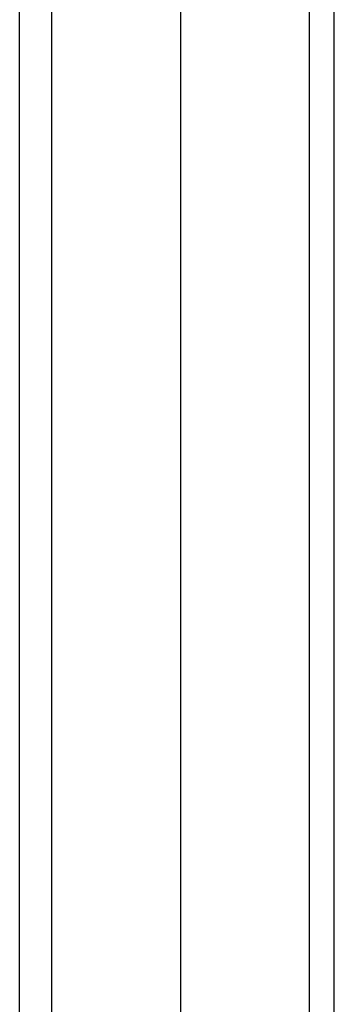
# Model space of a CAD drawing. Header units: millimetres. Extents: x 0 to 420, y 0 to 297.
# Tile 19 of 31: x 345.397 to 346.262, y 223.989 to 226.693. Entities that reach past the tile are written whole.
import ezdxf

# ---------------------------------------------------------------- set-up
doc = ezdxf.new("R2010")
doc.units = ezdxf.units.MM

msp = doc.modelspace()

# ---------------------------------------------------------------- linework, layer by layer
at = {"color": 7, "linetype": 'Continuous', "lineweight": 25}
for p, q in [((346.2619, 217.2201), (346.2619, 239.922)), ((346.1925, 239.8804), (346.1925, 216.8519)), ((345.839, 239.6763), (345.839, 216.6478)), ((345.4854, 190.3164), (345.4854, 238.6556)), ((345.397, 190.2653), (345.397, 229.1123))]:
    msp.add_line(p, q, dxfattribs=at)

doc.saveas('drawing.dxf')
